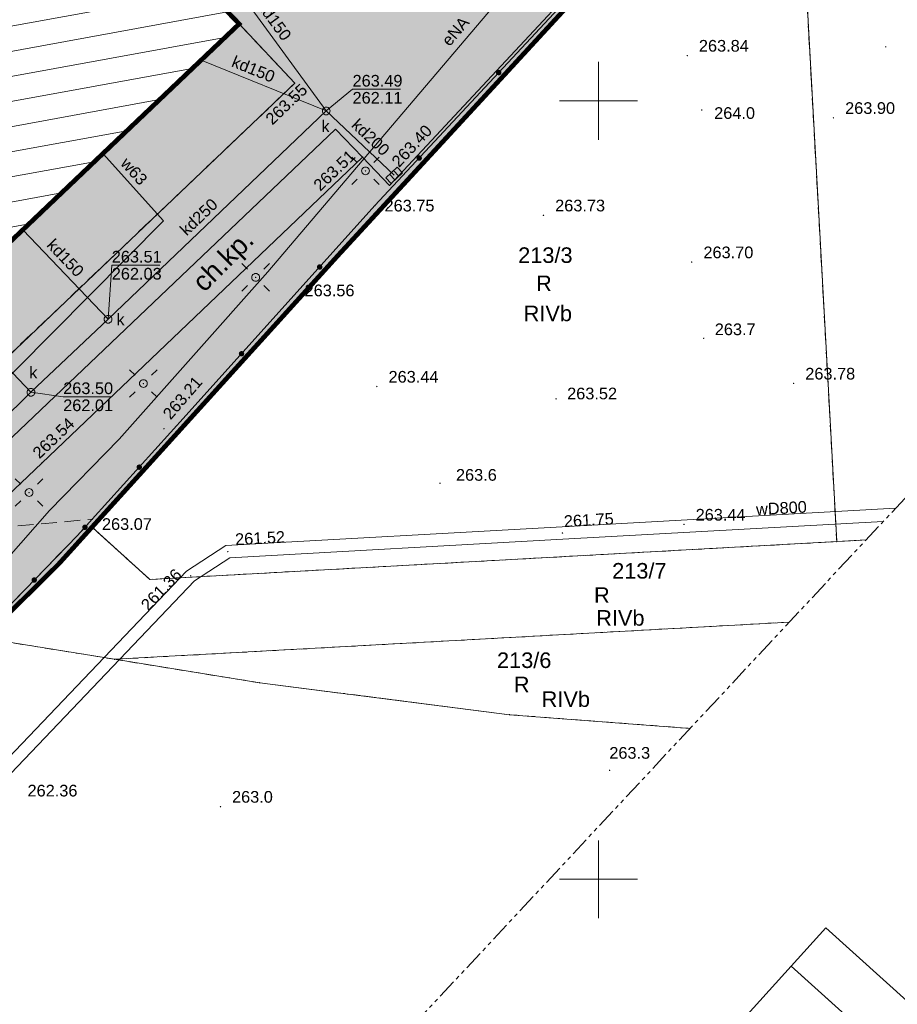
# Model space of a CAD drawing. Header units: metres. Extents: x 7427040 to 7427559, y 5541084 to 5541580.
# Tile 90 of 97: x 7427363 to 7427419, y 5541242 to 5541305. Entities that reach past the tile are written whole.
import ezdxf
from ezdxf.enums import TextEntityAlignment as Align

# ---------------------------------------------------------------- set-up
doc = ezdxf.new("R2010")
doc.units = ezdxf.units.M
doc.header["$MEASUREMENT"] = 0
for name, pattern in [('( Phantom )', [2.5, 1.25, -0.25, 0.25, -0.25, 0.25, -0.25]), ('DASHED2', [0.375, 0.25, -0.125]), ('PRZER1-1', [1, 0.5, -0.5]), ('PRZER2-1', [1.5, 1, -0.5])]:
    doc.linetypes.add(name, pattern=pattern)
doc.layers.get('0').update_dxf_attribs({"color": 4})
for name, color, linetype, lineweight in [('__OPISY', 7, 'Continuous', 0), ('_PZT_NAWIERZCHNIE_L', 7, 'Continuous', 13), ('A_budynki istniejące_L', 252, 'Continuous', 70), ('A_granica terenu do wniosku o ULICP', 151, 'DASHED2', 40), ('E_gn_typ', 1, 'Continuous', 30), ('GEPPGD', 7, 'Continuous', 13), ('GESBZO', 7, 'Continuous', 53), ('GESDZI', 7, 'Continuous', 13), ('GESDZI_O', 7, 'Continuous', 13), ('GESKKL_O', 82, 'Continuous', 13), ('GESUZY', 96, 'Continuous', 13), ('GESUZY_O', 96, 'Continuous', 13), ('GOSRBG', 7, 'Continuous', 13), ('GSLINK', 7, 'Continuous', 13), ('GSLKOG', 7, 'Continuous', 30), ('GSLKRW', 7, 'Continuous', 30), ('GSPWPN', 7, 'Continuous', 13), ('GSPWPN_O', 7, 'Continuous', 13), ('GSPWPS', 7, 'Continuous', 13), ('GSPWPS_O', 7, 'Continuous', 13), ('GSSKOD', 7, 'Continuous', 13), ('GSSZSN', 7, 'Continuous', 13), ('GTGETI_O', 7, 'Continuous', 13), ('GULEPR', 1, 'Continuous', 13), ('GULEPR_O', 1, 'Continuous', 13), ('GULKPR', 36, 'Continuous', 13), ('GULKPR_O', 36, 'Continuous', 13), ('GULWPR', 5, 'Continuous', 13), ('GULWPR_O', 5, 'Continuous', 13), ('GUPELA', 7, 'Continuous', 13), ('GUPKKS', 36, 'Continuous', 13), ('GUPKSD', 36, 'Continuous', 13), ('GUPKSD_O', 36, 'Continuous', 13), ('GUPPRZ', 7, 'Continuous', 13), ('GUPPRZ_O', 7, 'Continuous', 13), ('Ramka sekcyjna', 224, 'Continuous', 13)]:
    doc.layers.add(name, color=color, linetype=linetype, lineweight=lineweight)
for name, color, linetype, lineweight, transparency in [('A_budynki istniejące_H', 252, 'Continuous', 0, 0.5), ('A_chodniki_H', 253, 'Continuous', 13, 0.3), ('A_tereny zielone', 73, 'Continuous', 13, 0.7)]:
    doc.layers.add(name, color=color, linetype=linetype, lineweight=lineweight, transparency=transparency)
doc.styles.add('Arial', font='arial.ttf')
doc.styles.add('GN_atrybuty', font='simplex.shx', dxfattribs={"width": 0.8})

# ---------------------------------------------------------------- blocks, each defined once
blk = doc.blocks.new('D_GUPPRZ1')
at = {"lineweight": -2, "extrusion": (0, 0, -1)}
blk.add_hatch(color=0, dxfattribs=at).paths.add_polyline_path([(0, -0.045), (-0.011647, -0.043467), (-0.0225, -0.038971), (-0.03182, -0.03182), (-0.038971, -0.0225), (-0.043467, -0.011647), (-0.045, 0), (-0.043467, 0.011647), (-0.038971, 0.0225), (-0.03182, 0.03182), (-0.0225, 0.038971), (-0.011647, 0.043467), (0, 0.045), (0.011647, 0.043467), (0.0225, 0.038971), (0.03182, 0.03182), (0.038971, 0.0225), (0.043467, 0.011647), (0.045, 0), (0.043467, -0.011647), (0.038971, -0.0225), (0.03182, -0.03182), (0.0225, -0.038971), (0.011647, -0.043467)])
blk = doc.blocks.new('D_GUPKKS1')
at = {"color": 0, "lineweight": -2, "flags": 128}
blk.add_lwpolyline([(0.5, -0.25), (-0.5, -0.25), (-0.5, 0.25), (0.5, 0.25), (0.5, -0.25)], close=True, dxfattribs=at)
for points in [[(-0.175, -0.25), (-0.175, 0.25)], [(0.175, -0.25), (0.175, 0.25)]]:
    blk.add_lwpolyline(points, dxfattribs=at)
blk = doc.blocks.new('D_GUPKSD1_1')
at = {"color": 0, "lineweight": -2, "flags": 128}
blk.add_lwpolyline([(0, 0.25), (0.064705, 0.241481), (0.125, 0.216506), (0.176777, 0.176777), (0.216506, 0.125), (0.241481, 0.064705), (0.25, 0), (0.241481, -0.064705), (0.216506, -0.125), (0.176777, -0.176777), (0.125, -0.216506), (0.064705, -0.241481), (0, -0.25), (-0.064705, -0.241481), (-0.125, -0.216506), (-0.176777, -0.176777), (-0.216506, -0.125), (-0.241481, -0.064705), (-0.25, 0), (-0.241481, 0.064705), (-0.216506, 0.125), (-0.176777, 0.176777), (-0.125, 0.216506), (-0.064705, 0.241481), (0, 0.25)], close=True, dxfattribs=at)
blk = doc.blocks.new('D_GSPWPS1')
at = {"lineweight": -2, "extrusion": (0, 0, -1)}
blk.add_hatch(color=0, dxfattribs=at).paths.add_polyline_path([(0, -0.045), (-0.011647, -0.043467), (-0.0225, -0.038971), (-0.03182, -0.03182), (-0.038971, -0.0225), (-0.043467, -0.011647), (-0.045, 0), (-0.043467, 0.011647), (-0.038971, 0.0225), (-0.03182, 0.03182), (-0.0225, 0.038971), (-0.011647, 0.043467), (0, 0.045), (0.011647, 0.043467), (0.0225, 0.038971), (0.03182, 0.03182), (0.038971, 0.0225), (0.043467, 0.011647), (0.045, 0), (0.043467, -0.011647), (0.038971, -0.0225), (0.03182, -0.03182), (0.0225, -0.038971), (0.011647, -0.043467)])
blk = doc.blocks.new('D_GSPWPN1')
at = {"lineweight": -2, "extrusion": (0, 0, -1)}
blk.add_hatch(color=0, dxfattribs=at).paths.add_polyline_path([(0, -0.045), (-0.011647, -0.043467), (-0.0225, -0.038971), (-0.03182, -0.03182), (-0.038971, -0.0225), (-0.043467, -0.011647), (-0.045, 0), (-0.043467, 0.011647), (-0.038971, 0.0225), (-0.03182, 0.03182), (-0.0225, 0.038971), (-0.011647, 0.043467), (0, 0.045), (0.011647, 0.043467), (0.0225, 0.038971), (0.03182, 0.03182), (0.038971, 0.0225), (0.043467, 0.011647), (0.045, 0), (0.043467, -0.011647), (0.038971, -0.0225), (0.03182, -0.03182), (0.0225, -0.038971), (0.011647, -0.043467)])
blk = doc.blocks.new('D_GEPPGD1_2')
at = {"lineweight": -2, "extrusion": (0, 0, -1)}
blk.add_hatch(color=0, dxfattribs=at).paths.add_polyline_path([(0, -0.045), (-0.013906, -0.042798), (-0.02645, -0.036406), (-0.036406, -0.02645), (-0.042798, -0.013906), (-0.045, 0), (-0.042798, 0.013906), (-0.036406, 0.02645), (-0.02645, 0.036406), (-0.013906, 0.042798), (0, 0.045), (0.013906, 0.042798), (0.02645, 0.036406), (0.036406, 0.02645), (0.042798, 0.013906), (0.045, 0), (0.042798, -0.013906), (0.036406, -0.02645), (0.02645, -0.036406), (0.013906, -0.042798)])
blk = doc.blocks.new('D_GUPELA2')
at = {"lineweight": -2}
blk.add_hatch(color=0, dxfattribs=at).paths.add_polyline_path([(0.002013, -0.044955), (-0.00982, -0.043916), (-0.020466, -0.040077), (-0.029541, -0.033946), (-0.036867, -0.025804), (-0.04187, -0.01649), (-0.04461, -0.005909), (-0.044532, 0.006476), (-0.041285, 0.017903), (-0.034764, 0.028574), (-0.024479, 0.03776), (-0.013449, 0.042943), (-0.001087, 0.044987), (0.011881, 0.043403), (0.021281, 0.03965), (0.030065, 0.033482), (0.038133, 0.023893), (0.043117, 0.012881), (0.044986, 0.001113), (0.044323, -0.007777), (0.040557, -0.019497), (0.033417, -0.030138), (0.024849, -0.037517), (0.013788, -0.042836)])
at = {"color": 0, "lineweight": -2, "flags": 128}
for points in [[(-0.883883, 0.883883), (-0.53033, 0.53033)], [(0.883883, 0.883883), (0.53033, 0.53033)], [(-0.883883, -0.883883), (-0.53033, -0.53033)], [(0.883883, -0.883883), (0.53033, -0.53033)]]:
    blk.add_lwpolyline(points, dxfattribs=at)
blk = doc.blocks.new('D_GUPELA1')
at = {"color": 0, "lineweight": -2, "flags": 128}
blk.add_lwpolyline([(0, 0.25), (0.064705, 0.241481), (0.125, 0.216506), (0.176777, 0.176777), (0.216506, 0.125), (0.241481, 0.064705), (0.25, 0), (0.241481, -0.064705), (0.216506, -0.125), (0.176777, -0.176777), (0.125, -0.216506), (0.064705, -0.241481), (0, -0.25), (-0.064705, -0.241481), (-0.125, -0.216506), (-0.176777, -0.176777), (-0.216506, -0.125), (-0.241481, -0.064705), (-0.25, 0), (-0.241481, 0.064705), (-0.216506, 0.125), (-0.176777, 0.176777), (-0.125, 0.216506), (-0.064705, 0.241481), (0, 0.25)], close=True, dxfattribs=at)
blk = doc.blocks.new('D_KOLO')
at = {"lineweight": -2, "extrusion": (0, 0, -1)}
blk.add_hatch(color=0, dxfattribs=at).paths.add_polyline_path([(0, -0.175), (-0.045293, -0.169037), (-0.0875, -0.151554), (-0.123744, -0.123744), (-0.151554, -0.0875), (-0.169037, -0.045293), (-0.175, 0), (-0.169037, 0.045293), (-0.151554, 0.0875), (-0.123744, 0.123744), (-0.0875, 0.151554), (-0.045293, 0.169037), (0, 0.175), (0.045293, 0.169037), (0.0875, 0.151554), (0.123744, 0.123744), (0.151554, 0.0875), (0.169037, 0.045293), (0.175, 0), (0.169037, -0.045293), (0.151554, -0.0875), (0.123744, -0.123744), (0.0875, -0.151554), (0.045293, -0.169037)])
blk = doc.blocks.new('*U59')
at = {"layer": 'GESBZO', "color": 252, "linetype": 'Continuous', "lineweight": 30, "flags": 128}
blk.add_lwpolyline([(73.86, -14.803), (99.42, -41.453), (98.88, -41.963), (98.39, -41.443), (96.74, -43.003), (97.24, -43.533), (96.71, -44.033), (96.22, -43.503), (94.57, -45.063), (102.23, -53.073), (62.83, -90.573)], dxfattribs=at)
blk = doc.blocks.new('SIT-G1 BOISKO')
at = {"layer": 'GESDZI', "color": 252, "linetype": 'Continuous', "lineweight": 13, "flags": 128}
for points in [[(7427361.29, 5541350.08), (7427363.62, 5541347.81), (7427366.52, 5541345.04), (7427374.21, 5541337.71), (7427378.19, 5541333.92), (7427396.7, 5541315.71), (7427402.05, 5541310.46), (7427383.24, 5541290.03), (7427367.48, 5541272.62), (7427365.33, 5541270.24), (7427360.53, 5541265.49)], [(7427417.178, 5541271.793), (7427415.3, 5541271.69), (7427413.2, 5541309.82), (7427430.13, 5541308.84), (7427445.63, 5541306.75), (7427449.329, 5541306.256)], [(7427412.258, 5541266.519), (7427368.93, 5541264.13), (7427360.53, 5541265.49), (7427365.33, 5541270.24), (7427367.48, 5541272.62), (7427371.19, 5541269.26), (7427415.3, 5541271.69), (7427417.178, 5541271.793)], [(7427405.887, 5541259.69), (7427394.29, 5541260.57), (7427378.25, 5541262.62), (7427368.93, 5541264.13), (7427412.258, 5541266.519)], [(7427356.406, 5541206.652), (7427349.99, 5541207.1), (7427332.02, 5541235.75), (7427345.01, 5541249.37), (7427360.53, 5541265.49), (7427368.93, 5541264.13), (7427378.25, 5541262.62), (7427394.29, 5541260.57), (7427405.887, 5541259.69)]]:
    blk.add_lwpolyline(points, dxfattribs=at)
blk.add_lwpolyline([(7427367.48, 5541272.62), (7427383.24, 5541290.03), (7427402.05, 5541310.46), (7427413.2, 5541309.82), (7427415.3, 5541271.69), (7427371.19, 5541269.26), (7427367.48, 5541272.62)], close=True, dxfattribs=at)
at = {"layer": 'GESUZY', "color": 96, "linetype": 'PRZER1-1', "lineweight": 13}
for points in [[(7427324.78, 5541228.21), (7427320.15, 5541236.27), (7427305.53, 5541250.41), (7427281.57, 5541272.99), (7427273.39, 5541280.26), (7427354.64, 5541356.58), (7427358.58, 5541352.7), (7427361.29, 5541350.08), (7427363.62, 5541347.81), (7427366.52, 5541345.04), (7427374.21, 5541337.71), (7427378.19, 5541333.92), (7427396.7, 5541315.71), (7427402.05, 5541310.46), (7427383.24, 5541290.03), (7427367.48, 5541272.62), (7427365.33, 5541270.24), (7427360.53, 5541265.49), (7427345.01, 5541249.37), (7427332.02, 5541235.75), (7427327.9, 5541231.44), (7427324.78, 5541228.21)], [(7427367.48, 5541272.62), (7427383.24, 5541290.03), (7427402.05, 5541310.46), (7427413.2, 5541309.82), (7427415.3, 5541271.69), (7427371.19, 5541269.26), (7427367.48, 5541272.62)]]:
    blk.add_lwpolyline(points, close=True, dxfattribs=at)
for points in [[(7427417.178, 5541271.793), (7427415.3, 5541271.69), (7427413.2, 5541309.82), (7427430.13, 5541308.84), (7427445.63, 5541306.75), (7427449.329, 5541306.256)], [(7427412.258, 5541266.519), (7427368.93, 5541264.13), (7427360.53, 5541265.49), (7427365.33, 5541270.24), (7427367.48, 5541272.62), (7427371.19, 5541269.26), (7427415.3, 5541271.69), (7427417.178, 5541271.793)], [(7427405.887, 5541259.69), (7427394.29, 5541260.57), (7427378.25, 5541262.62), (7427368.93, 5541264.13), (7427412.258, 5541266.519)], [(7427356.406, 5541206.652), (7427349.99, 5541207.1), (7427332.02, 5541235.75), (7427345.01, 5541249.37), (7427360.53, 5541265.49), (7427368.93, 5541264.13), (7427378.25, 5541262.62), (7427394.29, 5541260.57), (7427405.887, 5541259.69)]]:
    blk.add_lwpolyline(points, dxfattribs=at)
at = {"layer": 'GOSRBG', "color": 252, "linetype": '( Phantom )', "lineweight": 13, "flags": 128}
blk.add_lwpolyline([(7427455.093, 5541312.435), (7427244.198, 5541498.57), (7427125.239, 5541372.711), (7427331.365, 5541179.81), (7427455.093, 5541312.435)], close=True, dxfattribs=at)
at = {"layer": 'GSLINK', "color": 252, "linetype": 'Continuous', "lineweight": 13, "flags": 128}
blk.add_lwpolyline([(7427384.85, 5541296.39), (7427383.11, 5541298.18), (7427368.7, 5541284.45), (7427348.81, 5541265.5)], dxfattribs=at)
at = {"layer": 'GSLKOG', "color": 252, "linetype": 'Continuous', "lineweight": 13, "flags": 128}
blk.add_lwpolyline([(7427266.44, 5541288.58), (7427277.84, 5541278.38), (7427296.06, 5541262.04), (7427308.06, 5541251.31), (7427314.6, 5541245.38), (7427316.29, 5541244), (7427319.78, 5541240.88), (7427327.26, 5541234.36), (7427329.75, 5541234.12), (7427336, 5541240.52), (7427344.5, 5541249.29), (7427345.07, 5541249.81), (7427346.82, 5541251.64), (7427354.76, 5541259.81), (7427355.77, 5541260.97), (7427366.55, 5541272.09), (7427367.5, 5541273.13), (7427373.53, 5541279.81), (7427385.65, 5541293.27), (7427401.54, 5541310.36), (7427396.09, 5541315.77), (7427385, 5541326.69), (7427374.15, 5541337.32)], dxfattribs=at)
at = {"layer": 'GSLKRW', "color": 252, "linetype": 'Continuous', "lineweight": 13, "flags": 128}
for points in [[(7427350.51, 5541263.66), (7427364.25, 5541276.73), (7427384.85, 5541296.39), (7427386.58, 5541294.57), (7427400.33, 5541309.31), (7427386.39, 5541323.91), (7427384.86, 5541322.51), (7427383.48, 5541321.65), (7427381.81, 5541321.37), (7427380.25, 5541322.03), (7427379.36, 5541322.8), (7427365.08, 5541337.79), (7427363.83, 5541336.54), (7427362.15, 5541334.94)], [(7427376.93, 5541304.94), (7427380.5, 5541301.13), (7427360.7, 5541282.27), (7427346.09, 5541268.4), (7427335.79, 5541258.5), (7427333.98, 5541256.76), (7427333, 5541256.14), (7427324.47, 5541250.91), (7427323.95, 5541250.54), (7427319.57, 5541246.44), (7427317.84, 5541244.85), (7427316.18, 5541243.72), (7427314.75, 5541243.25), (7427312.71, 5541243.3), (7427310.66, 5541244.68), (7427310.31, 5541244.32)]]:
    blk.add_lwpolyline(points, dxfattribs=at)
at = {"layer": 'GSSKOD', "color": 252, "linetype": 'PRZER2-1', "lineweight": 13}
blk.add_lwpolyline([(7427360.7, 5541282.27), (7427380.5, 5541301.13), (7427376.93, 5541304.94), (7427337.53, 5541267.44)], dxfattribs=at)
at = {"layer": 'GSSZSN', "color": 252, "linetype": 'PRZER2-1', "lineweight": 13}
blk.add_lwpolyline([(7427352.26, 5541261.86), (7427350.51, 5541263.66), (7427359.74, 5541272.43), (7427367.5, 5541273.13), (7427366.55, 5541272.09), (7427355.77, 5541260.97), (7427354.76, 5541259.81), (7427352.26, 5541261.86)], close=True, dxfattribs=at)
at = {"layer": 'GULEPR', "color": 1, "linetype": 'Continuous', "lineweight": 13, "flags": 128}
blk.add_lwpolyline([(7427409.66, 5541329.78), (7427397.89, 5541314), (7427395.75, 5541309.02), (7427378.78, 5541289.01), (7427369.23, 5541278.27), (7427364.75, 5541273.69), (7427345.56, 5541251.83)], dxfattribs=at)
at = {"layer": 'GULKPR', "color": 36, "linetype": 'Continuous', "lineweight": 13, "flags": 128}
for points in [[(7427382.52, 5541299.35), (7427371.67, 5541314.23)], [(7427374.48, 5541302.61), (7427382.52, 5541299.35)], [(7427363.56, 5541281.28), (7427368.51, 5541285.97), (7427382.52, 5541299.35)], [(7427382.52, 5541299.35), (7427386.88, 5541295.22)], [(7427368.51, 5541285.97), (7427363.04, 5541291.72)], [(7427363.56, 5541281.28), (7427358.1, 5541287.02)], [(7427322.1, 5541254.21), (7427334.34, 5541254.06), (7427336.63, 5541254.93), (7427337.58, 5541256.76), (7427347.68, 5541265.51), (7427355.46, 5541273.3), (7427363.56, 5541281.28)]]:
    blk.add_lwpolyline(points, dxfattribs=at)
at = {"layer": 'GULWPR', "color": 5, "linetype": 'Continuous', "lineweight": 13, "flags": 128}
for points in [[(7427214.241, 5541289.419), (7427218.173, 5541293.198), (7427224.562, 5541299.348), (7427237.309, 5541311.72), (7427241.509, 5541310.954), (7427286.242, 5541272.332), (7427300.075, 5541260.282), (7427319.751, 5541253.298), (7427326.827, 5541250.899), (7427330.191, 5541249.778), (7427333.326, 5541248.65), (7427348.88, 5541243.944), (7427373.553, 5541269.8), (7427376.071, 5541271.443), (7427397.668, 5541272.639), (7427419.077, 5541273.829)], [(7427214.826, 5541288.872), (7427218.727, 5541292.622), (7427225.118, 5541298.772), (7427237.571, 5541310.86), (7427241.151, 5541310.206), (7427285.718, 5541271.728), (7427299.665, 5541259.578), (7427319.489, 5541252.542), (7427326.573, 5541250.141), (7427329.929, 5541249.022), (7427333.074, 5541247.89), (7427349.12, 5541243.036), (7427374.067, 5541269.18), (7427376.329, 5541270.657), (7427397.712, 5541271.841), (7427418.289, 5541272.984)], [(7427260.4, 5541290.45), (7427261.17, 5541291.14), (7427267.63, 5541297.02), (7427269.62, 5541299.61), (7427282.97, 5541287.32), (7427299.83, 5541272.1), (7427313.58, 5541259.63), (7427342.31, 5541262.06), (7427360.24, 5541280.37), (7427372.08, 5541292.29)], [(7427372.08, 5541292.29), (7427368.19, 5541296.59)]]:
    blk.add_lwpolyline(points, dxfattribs=at)
at = {"layer": 'GUPPRZ_O', "color": 36, "linetype": 'Continuous', "lineweight": 13, "flags": 128}
for points in [[(7427382.52, 5541299.35), (7427384.21, 5541300.742), (7427387.29, 5541300.742)], [(7427368.51, 5541285.97), (7427368.75, 5541289.442), (7427371.83, 5541289.442)], [(7427363.56, 5541281.28), (7427365.63, 5541280.992), (7427368.71, 5541280.992)]]:
    blk.add_lwpolyline(points, dxfattribs=at)
at = {"layer": 'Ramka sekcyjna', "color": 252, "linetype": 'Continuous', "lineweight": 13, "flags": 128}
for points in [[(7427400, 5541297.5), (7427400, 5541302.5)], [(7427402.5, 5541300), (7427397.5, 5541300)], [(7427400, 5541250), (7427400, 5541252.5)], [(7427402.5, 5541250), (7427397.5, 5541250)], [(7427402.5, 5541250), (7427397.5, 5541250)], [(7427400, 5541250), (7427400, 5541247.5)]]:
    blk.add_lwpolyline(points, dxfattribs=at)
at = {"layer": 'GEPPGD', "color": 7, "linetype": 'Continuous', "lineweight": 13}
for p in [(7427383.24, 5541290.03), (7427367.48, 5541272.62), (7427415.3, 5541271.69), (7427365.33, 5541270.24), (7427371.19, 5541269.26), (7427368.93, 5541264.13), (7427378.25, 5541262.62), (7427394.29, 5541260.57)]:
    blk.add_blockref('D_GEPPGD1_2', p, dxfattribs=at)
at = {"layer": 'GESBZO', "color": 252, "linetype": 'Continuous', "lineweight": 30}
blk.add_blockref('*U59', (7427274.7, 5541358.013), dxfattribs=at)
at = {"layer": 'GSLKOG', "color": 7, "linetype": 'Continuous', "lineweight": 13}
for p, rotation in [((7427393.595, 5541301.815), 47.08382709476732), ((7427393.595, 5541301.815), 47.08382709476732), ((7427388.488, 5541296.322), 47.08382709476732), ((7427388.488, 5541296.322), 47.08382709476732), ((7427382.099, 5541289.327), 47.99867987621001), ((7427382.099, 5541289.327), 47.99867987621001), ((7427377.081, 5541283.753), 47.99867987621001), ((7427377.081, 5541283.753), 47.99867987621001), ((7427370.515, 5541276.47), 47.92760345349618), ((7427370.515, 5541276.47), 47.92760345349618), ((7427367.025, 5541272.61), 47.58950184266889), ((7427367.025, 5541272.61), 47.58950184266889), ((7427363.77, 5541269.222), 45.88945206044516), ((7427363.77, 5541269.222), 45.88945206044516)]:
    blk.add_blockref('D_KOLO', p, dxfattribs=dict(at, rotation=rotation))
at = {"layer": 'GSPWPN', "color": 7, "linetype": 'Continuous', "lineweight": 13}
for p in [(7427418.45, 5541303.47), (7427406.63, 5541299.41), (7427406.76, 5541284.75), (7427389.82, 5541275.44), (7427400.71, 5541257), (7427375.73, 5541254.66)]:
    blk.add_blockref('D_GSPWPN1', p, dxfattribs=at)
at = {"layer": 'GSPWPS', "color": 7, "linetype": 'Continuous', "lineweight": 13}
for p in [(7427405.7, 5541302.91), (7427380.5, 5541301.13), (7427415.09, 5541298.91), (7427384.85, 5541296.39), (7427386.58, 5541294.57), (7427385.65, 5541293.27), (7427396.47, 5541292.65), (7427405.99, 5541289.64), (7427380.43, 5541287.48), (7427385.77, 5541281.65), (7427412.53, 5541281.85), (7427397.28, 5541280.86), (7427372.1, 5541278.94), (7427364.25, 5541276.73), (7427367.5, 5541273.13), (7427405.49, 5541272.79)]:
    blk.add_blockref('D_GSPWPS1', p, dxfattribs=at)
at = {"layer": 'GUPELA', "color": 7, "linetype": 'Continuous', "lineweight": 13}
for name, p in [('D_GUPELA2', (7427385.04, 5541295.5)), ('D_GUPELA1', (7427385.04, 5541295.5)), ('D_GUPELA2', (7427377.99, 5541288.66)), ('D_GUPELA1', (7427377.99, 5541288.66)), ('D_GUPELA2', (7427370.78, 5541281.84)), ('D_GUPELA1', (7427370.78, 5541281.84)), ('D_GUPELA2', (7427363.44, 5541274.84)), ('D_GUPELA1', (7427363.44, 5541274.84))]:
    blk.add_blockref(name, p, dxfattribs=at)
at = {"layer": 'GUPKKS', "color": 36, "linetype": 'Continuous', "lineweight": 13, "rotation": 43.74699644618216}
blk.add_blockref('D_GUPKKS1', (7427386.88, 5541295.22), dxfattribs=at)
at = {"layer": 'GUPKSD', "color": 36, "linetype": 'Continuous', "lineweight": 13}
for p in [(7427382.52, 5541299.35), (7427368.51, 5541285.97), (7427363.56, 5541281.28)]:
    blk.add_blockref('D_GUPKSD1_1', p, dxfattribs=at)
at = {"layer": 'GUPPRZ', "color": 36, "linetype": 'Continuous', "lineweight": 13}
for p in [(7427382.52, 5541299.35), (7427368.51, 5541285.97), (7427363.56, 5541281.28)]:
    blk.add_blockref('D_GUPPRZ1', p, dxfattribs=at)
at = {"layer": 'GUPPRZ', "color": 5, "linetype": 'Continuous', "lineweight": 13}
for p in [(7427397.69, 5541272.24), (7427376.2, 5541271.05), (7427373.81, 5541269.49)]:
    blk.add_blockref('D_GUPPRZ1', p, dxfattribs=at)
at = {"layer": 'GESDZI_O', "color": 252, "linetype": 'Continuous', "lineweight": 13, "style": 'Arial'}
for s, p in [('213/3', (7427396.591, 5541289.589)), ('213/7', (7427402.626, 5541269.314)), ('213/6', (7427395.232, 5541263.571))]:
    blk.add_text(s, height=1, dxfattribs=at).set_placement(p, align=Align.CENTER)
at = {"layer": 'GESKKL_O', "color": 82, "linetype": 'Continuous', "lineweight": 13, "style": 'Arial'}
for p in [(7427395.196, 5541285.848), (7427399.853, 5541266.289), (7427396.352, 5541261.071)]:
    blk.add_text('RIVb', height=1, dxfattribs=at).set_placement(p)
at = {"layer": 'GESUZY_O', "color": 96, "linetype": 'Continuous', "lineweight": 13, "style": 'Arial'}
for p in [(7427396.498, 5541287.78), (7427400.22, 5541267.757), (7427395.068, 5541262.017)]:
    blk.add_text('R', height=1, dxfattribs=at).set_placement(p, align=Align.CENTER)
at = {"layer": 'GSPWPN_O', "color": 252, "linetype": 'Continuous', "lineweight": 13, "style": 'Arial'}
for s, p in [('264.0', (7427407.43, 5541298.84)), ('263.7', (7427407.47, 5541284.95)), ('263.6', (7427390.85, 5541275.6)), ('263.3', (7427400.696, 5541257.745)), ('263.0', (7427376.47, 5541254.92))]:
    blk.add_text(s, height=0.75, dxfattribs=at).set_placement(p)
at = {"layer": 'GSPWPS_O', "color": 252, "linetype": 'Continuous', "lineweight": 13, "style": 'Arial'}
for s, p in [('263.84', (7427406.45, 5541303.16)), ('263.90', (7427415.84, 5541299.16)), ('263.75', (7427386.265, 5541292.895)), ('263.73', (7427397.22, 5541292.9)), ('263.70', (7427406.74, 5541289.89)), ('263.56', (7427381.129, 5541287.448)), ('263.44', (7427386.52, 5541281.9)), ('263.78', (7427413.28, 5541282.1)), ('263.52', (7427397.989, 5541280.827)), ('263.44', (7427406.24, 5541273.04)), ('263.07', (7427368.12, 5541272.442)), ('262.36', (7427363.34, 5541255.32))]:
    blk.add_text(s, height=0.75, dxfattribs=at).set_placement(p)
for s, rotation, p in [('263.55', 43.60714, (7427379.057, 5541298.407)), ('263.40', 47.04827, (7427387.195, 5541295.676)), ('263.51', 43.66249, (7427382.137, 5541294.158)), ('263.21', 49.30202, (7427372.53, 5541279.47)), ('263.54', 43.68899, (7427364.105, 5541276.966))]:
    blk.add_text(s, height=0.75, rotation=rotation, dxfattribs=at).set_placement(p)
at = {"layer": 'GTGETI_O', "color": 252, "linetype": 'Continuous', "lineweight": 13, "style": 'Arial'}
blk.add_text('ch.kp.', height=1.2501, rotation=44.99979, dxfattribs=at).set_placement((7427374.68, 5541287.65))
at = {"layer": 'GULEPR_O', "color": 1, "linetype": 'Continuous', "lineweight": 13, "style": 'Arial'}
blk.add_text('eNA', height=0.75, rotation=49.69932, dxfattribs=at).set_placement((7427390.44, 5541303.45))
at = {"layer": 'GULKPR_O', "color": 36, "linetype": 'Continuous', "lineweight": 13, "style": 'Arial'}
for s, rotation, p in [('kd150', 306.09807, (7427378.05, 5541306.09)), ('kd150', 337.92857, (7427376.38, 5541302.23)), ('kd200', 316.5516, (7427384.08, 5541298.37)), ('kd250', 43.68216, (7427373.56, 5541291.29)), ('kd150', 313.57025, (7427364.52, 5541290.69))]:
    blk.add_text(s, height=0.75, rotation=rotation, dxfattribs=at).set_placement(p)
at = {"layer": 'GULWPR_O', "color": 5, "linetype": 'Continuous', "lineweight": 13, "style": 'Arial'}
for s, rotation, p in [('w63', 312.07482, (7427369.26, 5541295.94)), ('wD800', 3.16985, (7427410.14, 5541273.38))]:
    blk.add_text(s, height=0.75, rotation=rotation, dxfattribs=at).set_placement(p)
at = {"layer": 'GUPKSD_O', "color": 36, "linetype": 'Continuous', "lineweight": 13, "style": 'Arial'}
for p in [(7427382.21, 5541297.99), (7427369.05, 5541285.58), (7427363.45, 5541282.17)]:
    blk.add_text('k', height=0.75, dxfattribs=at).set_placement(p)
at = {"layer": 'GUPPRZ_O', "color": 36, "linetype": 'Continuous', "lineweight": 13, "style": 'Arial'}
for s, p in [('263.49', (7427384.21, 5541300.915)), ('262.11', (7427384.21, 5541299.82)), ('263.51', (7427368.75, 5541289.615)), ('262.03', (7427368.75, 5541288.52)), ('263.50', (7427365.63, 5541281.165)), ('262.01', (7427365.63, 5541280.07))]:
    blk.add_text(s, height=0.75, dxfattribs=at).set_placement(p)
at = {"layer": 'GUPPRZ_O', "color": 5, "linetype": 'Continuous', "lineweight": 13, "style": 'Arial'}
for s, rotation, p in [('261.75', 3.16707, (7427397.8, 5541272.62)), ('261.52', 2.9765, (7427376.69, 5541271.46)), ('261.36', 46.23843, (7427371.09, 5541267.19))]:
    blk.add_text(s, height=0.75, rotation=rotation, dxfattribs=at).set_placement(p)
blk = doc.blocks.new('PZT 1 BOISKO')
at = {"layer": 'A_budynki istniejące_H'}
h = blk.add_hatch(dxfattribs=at)
h.set_pattern_fill('ANSI31', color=256, pattern_type=2)
h.set_pattern_definition([(10.3329, (7427118.8115, 5541381.4284), (-0.284745, 1.561754), [])])
h.paths.add_polyline_path([(7427348.02, 5541342.7), (7427348.55, 5541342.14), (7427346.91, 5541340.59), (7427346.38, 5541341.14), (7427345.85, 5541340.64), (7427346.38, 5541340.08), (7427344.73, 5541338.52), (7427344.21, 5541339.06), (7427343.69, 5541338.56), (7427344.22, 5541338), (7427342.56, 5541336.43), (7427342.05, 5541336.97), (7427341.54, 5541336.49), (7427342.06, 5541335.94), (7427340.39, 5541334.36), (7427339.88, 5541334.9), (7427339.36, 5541334.4), (7427339.88, 5541333.85), (7427338.25, 5541332.29), (7427337.73, 5541332.84), (7427337.2, 5541332.35), (7427337.73, 5541331.79), (7427336.07, 5541330.21), (7427335.55, 5541330.76), (7427335.02, 5541330.26), (7427335.55, 5541329.71), (7427333.92, 5541328.17), (7427333.4, 5541328.71), (7427332.86, 5541328.2), (7427333.39, 5541327.65), (7427331.75, 5541326.1), (7427331.23, 5541326.64), (7427330.7, 5541326.14), (7427331.23, 5541325.59), (7427329.59, 5541324.03), (7427329.06, 5541324.58), (7427328.54, 5541324.08), (7427329.07, 5541323.51), (7427327.43, 5541321.95), (7427326.9, 5541322.51), (7427326.37, 5541322), (7427326.9, 5541321.44), (7427325.25, 5541319.87), (7427324.73, 5541320.42), (7427324.21, 5541319.92), (7427324.73, 5541319.37), (7427323.08, 5541317.81), (7427322.56, 5541318.36), (7427322.02, 5541317.85), (7427322.56, 5541317.29), (7427320.92, 5541315.74), (7427320.4, 5541316.29), (7427319.88, 5541315.8), (7427320.41, 5541315.24), (7427318.75, 5541313.66), (7427318.22, 5541314.22), (7427317.7, 5541313.72), (7427318.22, 5541313.16), (7427316.58, 5541311.6), (7427316.06, 5541312.15), (7427315.53, 5541311.64), (7427316.06, 5541311.08), (7427314.41, 5541309.51), (7427313.89, 5541310.06), (7427313.36, 5541309.56), (7427313.89, 5541309), (7427312.26, 5541307.45), (7427311.71, 5541308.03), (7427311.18, 5541307.52), (7427311.73, 5541306.95), (7427310.09, 5541305.39), (7427309.55, 5541305.95), (7427309.02, 5541305.45), (7427309.56, 5541304.89), (7427307.88, 5541303.31), (7427307.37, 5541303.85), (7427306.85, 5541303.36), (7427307.37, 5541302.8), (7427305.72, 5541301.23), (7427305.2, 5541301.78), (7427304.69, 5541301.3), (7427305.22, 5541300.73), (7427303.57, 5541299.16), (7427303.049, 5541299.711), (7427302.531, 5541299.221), (7427303.061, 5541298.659), (7427301.361, 5541297.051), (7427300.86, 5541297.58), (7427300.32, 5541297.07), (7427325.87, 5541270.38), (7427326.42, 5541270.89), (7427325.88, 5541271.45), (7427327.53, 5541273.01), (7427328.05, 5541272.46), (7427328.58, 5541272.97), (7427328.06, 5541273.52), (7427329.71, 5541275.09), (7427330.229, 5541274.539), (7427330.76, 5541275.04), (7427330.23, 5541275.6), (7427331.87, 5541277.15), (7427339.16, 5541269.65), (7427337.19, 5541267.77), (7427337.53, 5541267.44), (7427376.93, 5541304.94), (7427371.954, 5541310.144), (7427369.27, 5541312.95), (7427370.92, 5541314.51), (7427371.41, 5541313.98), (7427371.94, 5541314.48), (7427371.44, 5541315.01), (7427373.09, 5541316.57), (7427373.58, 5541316.05), (7427374.12, 5541316.56), (7427348.56, 5541343.21)])
at = {"layer": 'A_chodniki_H'}
h = blk.add_hatch(dxfattribs=at)
h.set_pattern_fill('GENERAL_HEXAGON', color=256, pattern_type=2)
h.set_pattern_definition([(258.63756, (7427116.40293, 5541359.69487), (0.31839488, -0.0639825), [0.1875, -0.375]), (18.63756, (7427116.40293, 5541359.69487), (-0.10378698, 0.3077293), [0.1875, -0.375]), (318.63756, (7427116.366, 5541359.51105), (0.2146079, 0.2437468), [0.1875, -0.375])])
h.paths.add_polyline_path([(7427312.886, 5541243.296), (7427318.546, 5541237.821), (7427318.49, 5541238.43), (7427319.15, 5541240.43), (7427320.48, 5541241.81), (7427326.5, 5541247.52), (7427335.07, 5541252.64), (7427336.85, 5541254), (7427338.44, 5541255.52), (7427341.9, 5541251.93), (7427352.26, 5541261.86), (7427350.51, 5541263.66), (7427364.25, 5541276.73), (7427384.85, 5541296.39), (7427386.58, 5541294.57), (7427400.33, 5541309.31), (7427386.39, 5541323.91), (7427384.86, 5541322.51), (7427383.48, 5541321.65), (7427381.81, 5541321.37), (7427380.25, 5541322.03), (7427379.36, 5541322.8), (7427365.08, 5541337.79), (7427363.83, 5541336.54), (7427352.19, 5541348.62), (7427344.66, 5541341.63), (7427333.96, 5541352.05), (7427333.2, 5541352.27), (7427330.14, 5541355.32), (7427329.45, 5541354.65), (7427313.14, 5541370.37), (7427299.43, 5541383.63), (7427279.18, 5541403.15), (7427279.16, 5541407.3), (7427277.41, 5541408.96), (7427269.89, 5541416.27), (7427269.12, 5541416.97), (7427261.75, 5541424.2), (7427262.8, 5541425.24), (7427270.14, 5541432.76), (7427260.46, 5541442.38), (7427263.413, 5541444.916), (7427262.182, 5541446.098), (7427261.31, 5541446.04), (7427254.6, 5541451.9), (7427253.84, 5541451.05), (7427260.89, 5541444.87), (7427250.46, 5541432.98), (7427243.069, 5541439.459), (7427239.97, 5541435.86), (7427241.49, 5541434.47), (7427237.09, 5541433.1), (7427215.39, 5541410.29), (7427203.65, 5541398.59), (7427179.98, 5541375.21), (7427179.64, 5541375.47), (7427174.622, 5541370.425), (7427172.66, 5541368.39), (7427177.975, 5541362.933), (7427178.93, 5541363.93), (7427180.22, 5541365.25), (7427182.35, 5541363.35), (7427184.913, 5541361.02), (7427189.686, 5541356.68), (7427192.59, 5541354.04), (7427194.13, 5541352.7), (7427200.71, 5541346.78), (7427205.99, 5541352.83), (7427189.68, 5541367.45), (7427190.38, 5541368.24), (7427189.77, 5541369.07), (7427188.92, 5541368.13), (7427184.92, 5541371.82), (7427184.71, 5541375.16), (7427186.78, 5541377.78), (7427205.72, 5541396.49), (7427217.81, 5541408.93), (7427235.67, 5541427.08), (7427241.49, 5541428.41), (7427249.5, 5541429.45), (7427248.26, 5541428.16), (7427251.32, 5541425.57), (7427252.19, 5541426.68), (7427250.75, 5541427.87), (7427251.26, 5541428.48), (7427255.82, 5541428.46), (7427262.97, 5541421.54), (7427277.72, 5541407.27), (7427277.779, 5541403.101), (7427298.73, 5541382.85), (7427312.44, 5541369.59), (7427328.68, 5541353.98), (7427342.95, 5541340.01), (7427298.49, 5541297.32), (7427325.08, 5541269.7), (7427323.12, 5541267.86), (7427330.09, 5541260.41), (7427328.58, 5541258.61), (7427322.112, 5541252.376), (7427321.745, 5541252.036), (7427321.378, 5541251.695), (7427321.012, 5541251.355), (7427317.72, 5541248.3), (7427319.57, 5541246.44), (7427330.31, 5541256.89), (7427333.96, 5541260.42), (7427335.79, 5541258.5), (7427333.98, 5541256.76), (7427324.47, 5541250.91), (7427323.95, 5541250.54), (7427319.57, 5541246.44), (7427319.57, 5541246.44), (7427317.84, 5541244.85), (7427316.18, 5541243.72), (7427314.75, 5541243.25)])
h.paths.add_polyline_path([(7427348.56, 5541343.21), (7427374.12, 5541316.56), (7427373.58, 5541316.05), (7427373.09, 5541316.57), (7427371.44, 5541315.01), (7427371.94, 5541314.48), (7427371.41, 5541313.98), (7427370.92, 5541314.51), (7427369.27, 5541312.95), (7427371.954, 5541310.144), (7427376.93, 5541304.94), (7427337.53, 5541267.44), (7427337.19, 5541267.77), (7427339.16, 5541269.65), (7427331.87, 5541277.15), (7427330.23, 5541275.6), (7427330.76, 5541275.04), (7427330.229, 5541274.539), (7427329.71, 5541275.09), (7427328.06, 5541273.52), (7427328.58, 5541272.97), (7427328.05, 5541272.46), (7427327.53, 5541273.01), (7427325.88, 5541271.45), (7427326.42, 5541270.89), (7427325.87, 5541270.38), (7427300.32, 5541297.07), (7427300.86, 5541297.58), (7427301.361, 5541297.051), (7427303.061, 5541298.659), (7427302.531, 5541299.221), (7427303.049, 5541299.711), (7427303.57, 5541299.16), (7427305.22, 5541300.73), (7427304.69, 5541301.3), (7427305.2, 5541301.78), (7427305.72, 5541301.23), (7427307.37, 5541302.8), (7427306.85, 5541303.36), (7427307.37, 5541303.85), (7427307.88, 5541303.31), (7427309.56, 5541304.89), (7427309.02, 5541305.45), (7427309.55, 5541305.95), (7427310.09, 5541305.39), (7427311.73, 5541306.95), (7427311.18, 5541307.52), (7427311.71, 5541308.03), (7427312.26, 5541307.45), (7427313.89, 5541309), (7427313.36, 5541309.56), (7427313.89, 5541310.06), (7427314.41, 5541309.51), (7427316.06, 5541311.08), (7427315.53, 5541311.64), (7427316.06, 5541312.15), (7427316.58, 5541311.6), (7427318.22, 5541313.16), (7427317.7, 5541313.72), (7427318.22, 5541314.22), (7427318.75, 5541313.66), (7427320.41, 5541315.24), (7427319.88, 5541315.8), (7427320.4, 5541316.29), (7427320.92, 5541315.74), (7427322.56, 5541317.29), (7427322.02, 5541317.85), (7427322.56, 5541318.36), (7427323.08, 5541317.81), (7427324.73, 5541319.37), (7427324.21, 5541319.92), (7427324.73, 5541320.42), (7427325.25, 5541319.87), (7427326.9, 5541321.44), (7427326.37, 5541322), (7427326.9, 5541322.51), (7427327.43, 5541321.95), (7427329.07, 5541323.51), (7427328.54, 5541324.08), (7427329.06, 5541324.58), (7427329.59, 5541324.03), (7427331.23, 5541325.59), (7427330.7, 5541326.14), (7427331.23, 5541326.64), (7427331.75, 5541326.1), (7427333.39, 5541327.65), (7427332.86, 5541328.2), (7427333.4, 5541328.71), (7427333.92, 5541328.17), (7427335.55, 5541329.71), (7427335.02, 5541330.26), (7427335.55, 5541330.76), (7427336.07, 5541330.21), (7427337.73, 5541331.79), (7427337.2, 5541332.35), (7427337.73, 5541332.84), (7427338.25, 5541332.29), (7427339.88, 5541333.85), (7427339.36, 5541334.4), (7427339.88, 5541334.9), (7427340.39, 5541334.36), (7427342.06, 5541335.94), (7427341.54, 5541336.49), (7427342.05, 5541336.97), (7427342.56, 5541336.43), (7427344.22, 5541338), (7427343.69, 5541338.56), (7427344.21, 5541339.06), (7427344.73, 5541338.52), (7427346.38, 5541340.08), (7427345.85, 5541340.64), (7427346.38, 5541341.14), (7427346.91, 5541340.59), (7427348.55, 5541342.14), (7427348.02, 5541342.7)], flags=16)
h.paths.add_polyline_path([(7427351.57, 5541345.94), (7427362.15, 5541334.94), (7427360.65, 5541333.528), (7427359.66, 5541332.72), (7427349.201, 5541343.629)], flags=16)
h.paths.add_polyline_path([(7427367.98, 5541328.49), (7427369.23, 5541327.62), (7427376.47, 5541320.1), (7427377.44, 5541318.27), (7427377.4, 5541316.06), (7427376.82, 5541314.84), (7427376.01, 5541315.63), (7427373.453, 5541318.311), (7427370.115, 5541321.81), (7427364.079, 5541328.138), (7427365.353, 5541328.772)], flags=16)
at = {"layer": 'A_tereny zielone'}
h = blk.add_hatch(color=256, dxfattribs=at)
h.paths.add_polyline_path([(7427324.78, 5541228.21), (7427320.15, 5541236.27), (7427318.546, 5541237.821), (7427318.49, 5541238.43), (7427319.15, 5541240.43), (7427320.48, 5541241.81), (7427326.5, 5541247.52), (7427335.07, 5541252.64), (7427336.85, 5541254), (7427338.44, 5541255.52), (7427341.9, 5541251.93), (7427352.26, 5541261.86), (7427350.51, 5541263.66), (7427364.25, 5541276.73), (7427384.85, 5541296.39), (7427386.58, 5541294.57), (7427400.33, 5541309.31), (7427386.39, 5541323.91), (7427384.86, 5541322.51), (7427383.48, 5541321.65), (7427381.81, 5541321.37), (7427380.25, 5541322.03), (7427379.36, 5541322.8), (7427365.08, 5541337.79), (7427363.83, 5541336.54), (7427352.19, 5541348.62), (7427344.66, 5541341.63), (7427333.96, 5541352.05), (7427333.2, 5541352.27), (7427330.14, 5541355.32), (7427329.45, 5541354.65), (7427313.14, 5541370.37), (7427299.43, 5541383.63), (7427279.18, 5541403.15), (7427279.16, 5541407.3), (7427277.41, 5541408.96), (7427269.89, 5541416.27), (7427269.12, 5541416.97), (7427261.75, 5541424.2), (7427262.8, 5541425.24), (7427270.14, 5541432.76), (7427260.46, 5541442.38), (7427263.413, 5541444.916), (7427268.91, 5541439.64), (7427269.612, 5541438.962), (7427267.81, 5541437.12), (7427268.24, 5541436.7), (7427270.47, 5541434.69), (7427272.179, 5541436.459), (7427282.328, 5541426.581), (7427280.89, 5541425.01), (7427283.3, 5541422.5), (7427284.71, 5541421.28), (7427286.228, 5541422.83), (7427296.48, 5541413.08), (7427315.34, 5541394.75), (7427334.14, 5541376.5), (7427348.33, 5541362.8), (7427358.58, 5541352.7), (7427361.29, 5541350.08), (7427363.62, 5541347.81), (7427366.52, 5541345.04), (7427373.099, 5541338.769), (7427371.84, 5541337.44), (7427372.92, 5541336.41), (7427374.211, 5541337.709), (7427378.19, 5541333.92), (7427396.7, 5541315.71), (7427402.05, 5541310.46), (7427383.24, 5541290.03), (7427367.48, 5541272.62), (7427365.33, 5541270.24), (7427360.53, 5541265.49), (7427345.01, 5541249.37), (7427332.02, 5541235.75), (7427327.9, 5541231.44)])
h.paths.add_polyline_path([(7427329.43, 5541355.16), (7427321.278, 5541363.03), (7427312.899, 5541371.129), (7427323.217, 5541381.812), (7427339.74, 5541365.82)], flags=16)
h.paths.add_polyline_path([(7427333.7, 5541353.99), (7427331.59, 5541356.15), (7427335.31, 5541359.75), (7427337.42, 5541357.48)], flags=16)
h.paths.add_polyline_path([(7427326.352, 5541237.954), (7427322.013, 5541242.346), (7427326.796, 5541246.889), (7427331.617, 5541249.912), (7427331.883, 5541249.488), (7427327.104, 5541246.491), (7427322.727, 5541242.334), (7427326.708, 5541238.306)], flags=16)
h.paths.add_polyline_path([(7427326.903, 5541233.524), (7427319.234, 5541240.333), (7427319.566, 5541240.707), (7427326.877, 5541234.216), (7427326.99, 5541234.334), (7427327.35, 5541233.986)], flags=16)
at = {"layer": '__OPISY', "flags": 128}
for points in [[(7427412.373, 5541244.416), (7427462.381, 5541199.327), (7427464.611, 5541201.8), (7427414.603, 5541246.889), (7427412.373, 5541244.416)], [(7427407.948, 5541239.509), (7427418.346, 5541230.134), (7427422.771, 5541235.041), (7427412.373, 5541244.416), (7427407.948, 5541239.509)]]:
    blk.add_lwpolyline(points, close=True, dxfattribs=at)
at = {"layer": '_PZT_NAWIERZCHNIE_L', "flags": 128}
for points in [[(7427352.19, 5541348.62), (7427363.83, 5541336.54), (7427365.08, 5541337.79), (7427379.36, 5541322.8), (7427380.25, 5541322.03), (7427381.81, 5541321.37), (7427383.48, 5541321.65), (7427384.86, 5541322.51), (7427386.39, 5541323.91), (7427400.33, 5541309.31), (7427386.58, 5541294.57), (7427384.85, 5541296.39), (7427364.25, 5541276.73), (7427350.51, 5541263.66)], [(7427352.19, 5541348.62), (7427363.83, 5541336.54), (7427365.08, 5541337.79), (7427379.36, 5541322.8), (7427380.25, 5541322.03), (7427381.81, 5541321.37), (7427383.48, 5541321.65), (7427384.86, 5541322.51), (7427386.39, 5541323.91), (7427400.33, 5541309.31), (7427386.58, 5541294.57), (7427384.85, 5541296.39), (7427364.25, 5541276.73), (7427350.51, 5541263.66)], [(7427360.53, 5541265.49), (7427365.33, 5541270.24), (7427367.48, 5541272.62), (7427383.24, 5541290.03), (7427402.05, 5541310.46), (7427396.7, 5541315.71), (7427378.19, 5541333.92), (7427374.211, 5541337.709), (7427366.52, 5541345.04), (7427363.62, 5541347.81), (7427361.29, 5541350.08)], [(7427352.19, 5541348.62), (7427363.83, 5541336.54), (7427365.08, 5541337.79), (7427379.36, 5541322.8), (7427380.25, 5541322.03), (7427381.81, 5541321.37), (7427383.48, 5541321.65), (7427384.86, 5541322.51), (7427386.39, 5541323.91), (7427400.33, 5541309.31), (7427386.58, 5541294.57), (7427384.85, 5541296.39), (7427364.25, 5541276.73), (7427350.51, 5541263.66)]]:
    blk.add_lwpolyline(points, dxfattribs=at)
at = {"layer": 'A_budynki istniejące_L', "const_width": 0.3, "flags": 128}
blk.add_lwpolyline([(7427348.56, 5541343.21), (7427374.12, 5541316.56), (7427373.58, 5541316.05), (7427373.09, 5541316.57), (7427371.44, 5541315.01), (7427371.94, 5541314.48), (7427371.41, 5541313.98), (7427370.92, 5541314.51), (7427369.27, 5541312.95), (7427371.954, 5541310.144), (7427376.93, 5541304.94), (7427337.53, 5541267.44)], dxfattribs=at)
at = {"layer": 'A_granica terenu do wniosku o ULICP', "ltscale": 5, "const_width": 0.3, "flags": 128}
blk.add_lwpolyline([(7427254.41, 5541453.57), (7427252.46, 5541450.31), (7427244.15, 5541442.18), (7427222.77, 5541419.91), (7427206.1, 5541403.07), (7427172.66, 5541368.39), (7427210.43, 5541329.61), (7427230.33, 5541315.24), (7427241.97, 5541307.49), (7427247.55, 5541303.23), (7427281.57, 5541272.99), (7427305.53, 5541250.41), (7427320.15, 5541236.27), (7427324.78, 5541228.21), (7427327.9, 5541231.44), (7427332.02, 5541235.75), (7427345.01, 5541249.37), (7427360.53, 5541265.49), (7427365.33, 5541270.24), (7427367.48, 5541272.62), (7427383.24, 5541290.03), (7427402.05, 5541310.46), (7427396.7, 5541315.71), (7427378.19, 5541333.92), (7427374.211, 5541337.709), (7427366.52, 5541345.04), (7427363.62, 5541347.81), (7427361.29, 5541350.08), (7427358.58, 5541352.7), (7427348.33, 5541362.8), (7427334.14, 5541376.5), (7427315.34, 5541394.75), (7427296.48, 5541413.08), (7427284.23, 5541424.73), (7427268.91, 5541439.64), (7427263.413, 5541444.916), (7427259.22, 5541448.94), (7427254.41, 5541453.57)], dxfattribs=at)
at = {"layer": 'E_gn_typ', "style": 'GN_atrybuty', "width": 0.9, "flags": 8}
for p in [(7427416.237, 5541237.381), (7427411.812, 5541232.473)]:
    blk.add_attdef('ILOŚĆ_ŻYŁ', text='', height=0.9, rotation=318.03691, dxfattribs=at).set_placement(p, align=Align.MIDDLE_LEFT)

msp = doc.modelspace()

# ---------------------------------------------------------------- block references
at = {"color": 7, "linetype": 'Continuous', "lineweight": 0}
for name in ['SIT-G1 BOISKO', 'PZT 1 BOISKO']:
    msp.add_blockref(name, (0, 0), dxfattribs=at)

doc.saveas('drawing.dxf')
